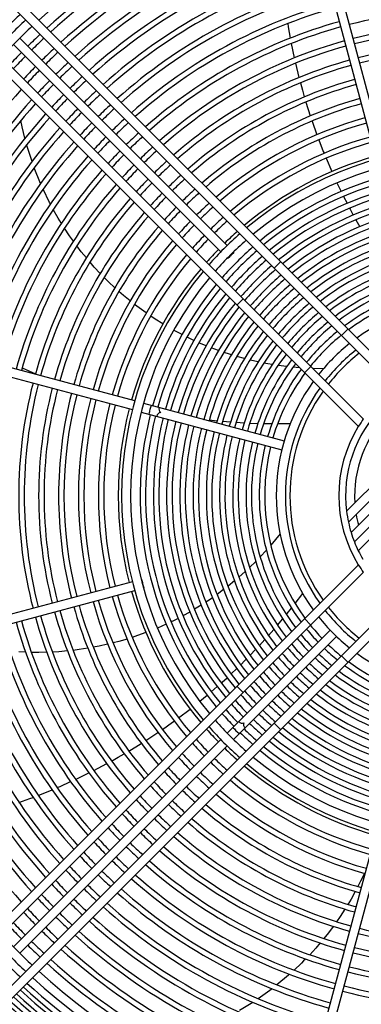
# Model space of a CAD drawing. Header units: centimetres. Extents: x -92429 to 178773, y 2337 to 428125.
# Tile 75 of 138: x 162451 to 162468, y 9265 to 9316. Entities that reach past the tile are written whole.
import ezdxf

# ---------------------------------------------------------------- set-up
doc = ezdxf.new("R2010")
doc.units = ezdxf.units.CM
doc.header["$LTSCALE"] = 50
doc.layers.add('WL_urządzenia', color=1, linetype='Continuous')

msp = doc.modelspace()

# ---------------------------------------------------------------- linework, layer by layer
at = {"layer": 'WL_urządzenia', "color": 1, "linetype": 'Continuous'}
for p, q in [((162464.966, 9322.85, 2170), (162468.853, 9308.344, 2170)), ((162469.3, 9308.464, 2170), (162465.413, 9322.97, 2170)), ((162446.143, 9320.916, 2170), (162470.172, 9296.887, 2170)), ((162469.781, 9296.622, 2170), (162445.816, 9320.588, 2170)), ((162444.242, 9319.015, 2170), (162468.208, 9295.049, 2170)), ((162467.943, 9294.659, 2170), (162443.915, 9318.687, 2170)), ((162464.324, 9315.304, 2170), (162464.35, 9315.145, 2170)), ((162464.35, 9315.145, 2170), (162464.454, 9314.559, 2170)), ((162450.273, 9314.229, 2170), (162460.893, 9303.61, 2170)), ((162461.221, 9303.937, 2170), (162450.601, 9314.557, 2170)), ((162464.507, 9314.281, 2170), (162464.661, 9313.545, 2170)), ((162464.724, 9313.27, 2170), (162464.902, 9312.543, 2170)), ((162464.973, 9312.271, 2170), (162465.078, 9311.889, 2170)), ((162465.078, 9311.889, 2170), (162465.175, 9311.553, 2170)), ((162465.255, 9311.285, 2170), (162465.48, 9310.575, 2170)), ((162450.727, 9310.01, 2170), (162450.658, 9310.346, 2170)), ((162465.568, 9310.311, 2170), (162465.571, 9310.303, 2170)), ((162465.571, 9310.303, 2170), (162465.816, 9309.611, 2170)), ((162450.866, 9309.431, 2170), (162450.727, 9310.01, 2170)), ((162465.913, 9309.35, 2170), (162466.146, 9308.754, 2170)), ((162450.984, 9309.002, 2170), (162450.956, 9309.098, 2170)), ((162451.227, 9308.237, 2170), (162450.984, 9309.002, 2170)), ((162466.146, 9308.754, 2170), (162466.184, 9308.66, 2170)), ((162466.289, 9308.403, 2170), (162466.582, 9307.723, 2170)), ((162451.663, 9307.116, 2170), (162451.339, 9307.924, 2170)), ((162466.847, 9307.145, 2170), (162467.058, 9306.704, 2170)), ((162452.131, 9306.132, 2170), (162451.794, 9306.822, 2170)), ((162452.166, 9306.065, 2170), (162452.131, 9306.132, 2170)), ((162467.182, 9306.455, 2170), (162467.364, 9306.098, 2170)), ((162452.571, 9305.339, 2170), (162452.314, 9305.789, 2170)), ((162467.493, 9305.851, 2170), (162467.523, 9305.794, 2170)), ((162467.523, 9305.794, 2170), (162467.683, 9305.497, 2170)), ((162452.654, 9305.202, 2170), (162452.571, 9305.339, 2170)), ((162452.729, 9305.08, 2170), (162452.654, 9305.202, 2170)), ((162467.818, 9305.252, 2170), (162468.016, 9304.902, 2170)), ((162453.148, 9304.44, 2170), (162452.892, 9304.822, 2170)), ((162453.345, 9304.16, 2170), (162453.148, 9304.44, 2170)), ((162453.752, 9303.622, 2170), (162453.522, 9303.92, 2170)), ((162454.01, 9303.303, 2170), (162453.752, 9303.622, 2170)), ((162461.565, 9303.593, 2170), (162461.548, 9303.61, 2170)), ((162454.419, 9302.831, 2170), (162454.199, 9303.08, 2170)), ((162461.221, 9303.282, 2170), (162461.237, 9303.265, 2170)), ((162463.624, 9302.779, 2170), (162463.952, 9303.107, 2170)), ((162454.719, 9302.508, 2170), (162454.419, 9302.831, 2170)), ((162455.143, 9302.08, 2170), (162454.919, 9302.301, 2170)), ((162455.468, 9301.773, 2170), (162455.143, 9302.08, 2170)), ((162455.913, 9301.38, 2170), (162455.679, 9301.583, 2170)), ((162456.255, 9301.098, 2170), (162455.913, 9301.38, 2170)), ((162461.723, 9300.878, 2170), (162462.051, 9301.206, 2170)), ((162456.717, 9300.74, 2170), (162456.476, 9300.924, 2170)), ((162457.076, 9300.481, 2170), (162456.717, 9300.74, 2170)), ((162457.543, 9300.166, 2170), (162457.306, 9300.323, 2170)), ((162457.931, 9299.922, 2170), (162457.543, 9300.166, 2170)), ((162456.487, 9295.978, 2170), (162441.98, 9299.865, 2170)), ((162458.911, 9299.373, 2170), (162458.481, 9299.603, 2170)), ((162467.082, 9299.321, 2170), (162467.41, 9299.649, 2170)), ((162441.86, 9299.417, 2170), (162456.367, 9295.53, 2170)), ((162459.279, 9299.19, 2170), (162459.16, 9299.248, 2170)), ((162459.521, 9299.076, 2170), (162459.279, 9299.19, 2170)), ((162460.146, 9298.804, 2170), (162459.776, 9298.961, 2170)), ((162460.785, 9298.558, 2170), (162460.406, 9298.7, 2170)), ((162461.237, 9298.403, 2170), (162461.052, 9298.464, 2170)), ((162461.441, 9298.338, 2170), (162461.237, 9298.403, 2170)), ((162462.115, 9298.144, 2170), (162461.715, 9298.255, 2170)), ((162462.809, 9297.979, 2170), (162462.397, 9298.073, 2170)), ((162450.725, 9297.68, 2170), (162451.408, 9297.372, 2170)), ((162463.309, 9297.879, 2170), (162463.1, 9297.919, 2170)), ((162463.527, 9297.842, 2170), (162463.309, 9297.879, 2170)), ((162464.274, 9297.735, 2170), (162463.829, 9297.794, 2170)), ((162464.93, 9297.671, 2170), (162464.591, 9297.701, 2170)), ((162465.181, 9297.421, 2170), (162465.509, 9297.748, 2170)), ((162466.153, 9297.626, 2170), (162465.623, 9297.634, 2170)), ((162474.504, 9297.493, 2170), (162467.337, 9290.326, 2170)), ((162467.433, 9289.766, 2170), (162475.064, 9297.397, 2170)), ((162475.584, 9297.262, 2170), (162467.568, 9289.246, 2170)), ((162467.738, 9288.761, 2170), (162476.069, 9297.092, 2170)), ((162476.524, 9296.891, 2170), (162467.939, 9288.306, 2170)), ((162456.934, 9295.858, 2170), (162464.142, 9293.927, 2170)), ((162456.814, 9295.41, 2170), (162464.022, 9293.479, 2170)), ((162459.997, 9295.037, 2170), (162460.025, 9295.034, 2170)), ((162460.305, 9295.002, 2170), (162460.709, 9294.96, 2170)), ((162460.991, 9294.934, 2170), (162461.399, 9294.901, 2170)), ((162461.684, 9294.881, 2170), (162462.095, 9294.857, 2170)), ((162462.383, 9294.844, 2170), (162462.8, 9294.829, 2170)), ((162463.091, 9294.822, 2170), (162463.15, 9294.821, 2170)), ((162463.15, 9294.821, 2170), (162463.514, 9294.817, 2170)), ((162463.81, 9294.817, 2170), (162464.453, 9294.827, 2170)), ((162463.932, 9289.174, 2170), (162463.452, 9288.588, 2170)), ((162463.23, 9288.335, 2170), (162462.911, 9287.99, 2170)), ((162443.915, 9263.56, 2170), (162467.943, 9287.589, 2170)), ((162462.689, 9287.761, 2170), (162462.369, 9287.447, 2170)), ((162468.208, 9287.199, 2170), (162444.242, 9263.233, 2170)), ((162461.982, 9287.09, 2170), (162461.822, 9286.949, 2170)), ((162462.145, 9287.238, 2170), (162461.982, 9287.09, 2170)), ((162456.367, 9286.717, 2170), (162441.86, 9282.83, 2170)), ((162456.837, 9286.844, 2170), (162456.814, 9286.837, 2170)), ((162461.596, 9286.757, 2170), (162461.268, 9286.49, 2170)), ((162441.98, 9282.383, 2170), (162456.487, 9286.27, 2170)), ((162456.934, 9286.39, 2170), (162456.957, 9286.396, 2170)), ((162461.038, 9286.312, 2170), (162460.705, 9286.065, 2170)), ((162464.703, 9285.599, 2170), (162465.091, 9286.112, 2170)), ((162445.816, 9261.66, 2170), (162469.781, 9285.626, 2170)), ((162459.893, 9285.518, 2170), (162459.548, 9285.307, 2170)), ((162460.294, 9285.779, 2170), (162460.132, 9285.671, 2170)), ((162460.471, 9285.9, 2170), (162460.294, 9285.779, 2170)), ((162470.172, 9285.36, 2170), (162446.143, 9261.332, 2170)), ((162459.306, 9285.166, 2170), (162458.954, 9284.971, 2170)), ((162464.257, 9285.036, 2170), (162464.294, 9285.081, 2170)), ((162464.294, 9285.081, 2170), (162464.521, 9285.366, 2170)), ((162458.097, 9284.543, 2170), (162457.651, 9284.346, 2170)), ((162458.468, 9284.721, 2170), (162458.349, 9284.662, 2170)), ((162458.707, 9284.841, 2170), (162458.468, 9284.721, 2170)), ((162463.804, 9284.491, 2170), (162464.072, 9284.81, 2170)), ((162465.509, 9284.499, 2170), (162465.181, 9284.827, 2170)), ((162456.63, 9283.954, 2170), (162456.361, 9283.864, 2170)), ((162457.061, 9284.11, 2170), (162456.63, 9283.954, 2170)), ((162461.221, 9278.966, 2170), (162466.497, 9284.242, 2170)), ((162461.548, 9278.638, 2170), (162466.824, 9283.914, 2170)), ((162463.344, 9283.963, 2170), (162463.616, 9284.272, 2170)), ((162454.669, 9283.417, 2170), (162454.366, 9283.357, 2170)), ((162455.102, 9283.512, 2170), (162454.669, 9283.417, 2170)), ((162455.669, 9283.657, 2170), (162455.376, 9283.579, 2170)), ((162456.094, 9283.78, 2170), (162455.669, 9283.657, 2170)), ((162462.876, 9283.45, 2170), (162463.153, 9283.75, 2170)), ((162450.898, 9283.105, 2170), (162450.556, 9283.121, 2170)), ((162451.573, 9283.094, 2170), (162451.196, 9283.096, 2170)), ((162451.983, 9283.101, 2170), (162451.573, 9283.094, 2170)), ((162452.607, 9283.133, 2170), (162452.275, 9283.113, 2170)), ((162453.046, 9283.17, 2170), (162452.607, 9283.133, 2170)), ((162453.644, 9283.241, 2170), (162453.332, 9283.201, 2170)), ((162454.086, 9283.308, 2170), (162453.644, 9283.241, 2170)), ((162462.4, 9282.951, 2170), (162462.682, 9283.243, 2170)), ((162467.41, 9282.598, 2170), (162467.082, 9282.926, 2170)), ((162461.915, 9282.465, 2170), (162462.133, 9282.68, 2170)), ((162462.133, 9282.68, 2170), (162462.202, 9282.75, 2170)), ((162461.422, 9281.992, 2170), (162461.714, 9282.269, 2170)), ((162460.92, 9281.532, 2170), (162460.968, 9281.575, 2170)), ((162460.968, 9281.575, 2170), (162461.217, 9281.802, 2170)), ((162459.821, 9280.592, 2170), (162460.197, 9280.904, 2170)), ((162460.409, 9281.084, 2170), (162460.712, 9281.347, 2170)), ((162462.051, 9281.041, 2170), (162461.723, 9281.369, 2170)), ((162458.735, 9279.747, 2170), (162459.324, 9280.196, 2170)), ((162457.907, 9279.152, 2170), (162458.429, 9279.523, 2170)), ((162458.429, 9279.523, 2170), (162458.511, 9279.582, 2170)), ((162463.952, 9279.14, 2170), (162463.624, 9279.468, 2170)), ((162457.065, 9278.59, 2170), (162457.677, 9278.995, 2170)), ((162460.893, 9278.638, 2170), (162450.273, 9268.018, 2170)), ((162456.189, 9278.046, 2170), (162456.823, 9278.435, 2170)), ((162457.058, 9278.585, 2170), (162457.065, 9278.59, 2170)), ((162450.601, 9267.691, 2170), (162461.221, 9278.31, 2170)), ((162455.645, 9277.728, 2170), (162455.948, 9277.903, 2170)), ((162454.391, 9277.05, 2170), (162455.054, 9277.399, 2170)), ((162455.3, 9277.534, 2170), (162455.645, 9277.728, 2170)), ((162453.462, 9276.595, 2170), (162454.14, 9276.923, 2170)), ((162452.662, 9276.234, 2170), (162453.206, 9276.476, 2170)), ((162451.547, 9275.775, 2170), (162452.252, 9276.059, 2170)), ((162452.514, 9276.17, 2170), (162452.662, 9276.234, 2170)), ((162450.561, 9275.412, 2170), (162451.112, 9275.61, 2170)), ((162451.112, 9275.61, 2170), (162451.28, 9275.673, 2170)), ((162468.853, 9273.904, 2170), (162464.966, 9259.397, 2170)), ((162465.413, 9259.277, 2170), (162469.3, 9273.784, 2170)), ((162468.059, 9271.377, 2170), (162467.919, 9271.102, 2170)), ((162468.251, 9271.777, 2170), (162468.059, 9271.377, 2170)), ((162467.786, 9270.851, 2170), (162467.567, 9270.461, 2170)), ((162467.567, 9270.461, 2170), (162467.406, 9270.191, 2170)), ((162467.254, 9269.946, 2170), (162467.013, 9269.577, 2170)), ((162467.013, 9269.577, 2170), (162466.825, 9269.303, 2170)), ((162466.654, 9269.066, 2170), (162466.407, 9268.738, 2170)), ((162466.407, 9268.738, 2170), (162466.174, 9268.443, 2170)), ((162465.76, 9267.954, 2170), (162465.45, 9267.613, 2170)), ((162465.984, 9268.214, 2170), (162465.76, 9267.954, 2170)), ((162465.14, 9267.291, 2170), (162465.027, 9267.178, 2170)), ((162465.24, 9267.393, 2170), (162465.14, 9267.291, 2170)), ((162465.027, 9267.178, 2170), (162464.652, 9266.819, 2170)), ((162464.363, 9266.558, 2170), (162463.775, 9266.064, 2170)), ((162464.421, 9266.609, 2170), (162464.363, 9266.558, 2170)), ((162463.522, 9265.866, 2170), (162462.816, 9265.356, 2170)), ((162462.54, 9265.171, 2170), (162461.857, 9264.751, 2170))]:
    msp.add_line(p, q, dxfattribs=at)
for points in [[(162461.565, 9303.593, -0.037253), (162461.395, 9303.435, -0.037253), (162461.237, 9303.265)], [(162461.407, 9303.423, -0.037253), (162461.565, 9303.593)], [(162461.237, 9303.265, -0.037253), (162461.407, 9303.423)], [(162457.33, 9295.752, -0.037253), (162457.262, 9295.53, -0.037253), (162457.21, 9295.304)], [(162457.747, 9295.64, 0.374287), (162457.818, 9295.381, 0.374287), (162457.627, 9295.192)], [(162467.943, 9294.659, 0.016414), (162468.208, 9295.049)], [(162468.208, 9287.199, 0.016414), (162467.943, 9287.589)], [(162456.906, 9286.622, -0.037253), (162456.837, 9286.844)], [(162456.837, 9286.844, -0.037253), (162456.889, 9286.617, -0.037253), (162456.957, 9286.396)], [(162456.957, 9286.396, -0.037253), (162456.906, 9286.622)], [(162461.816, 9279.561, 0.374287), (162462.075, 9279.493, 0.374287), (162462.144, 9279.233)], [(162461.511, 9279.256, -0.037253), (162461.668, 9279.086, -0.037253), (162461.838, 9278.928)]]:
    msp.add_lwpolyline(points, format="xyb", dxfattribs=at)
for radius, start, end in [(47.277, 319.4416, 310.5584), (42.566, 317.9961, 312.0039), (42.222, 318.0205, 311.9795), (42.012, 318.0356, 311.9644), (32.908, 47.7448, 132.2552), (32.329, 105.4107, 132.206), (32.051, 105.4143, 132.1817), (31.31, 105.4241, 132.1149), (31.032, 105.4279, 132.0891), (30.291, 105.4384, 132.0178), (30.013, 105.4424, 131.9901), (29.272, 105.4536, 131.9139), (28.994, 105.458, 131.8843), (28.253, 105.47, 131.8025), (27.975, 105.4747, 131.7707), (27.234, 105.4876, 131.6827), (26.956, 105.4926, 131.6484), (26.215, 105.5065, 131.5536), (33.769, 133.1123, 134.6068), (25.937, 105.512, 131.5166), (24.918, 75.5329, 104.4671), (33.372, 133.0898, 136.9102), (25.196, 105.527, 131.414), (24.177, 75.5492, 104.4508), (32.908, 133.0629, 136.9371), (32.329, 133.0281, 134.5893), (24.918, 105.5329, 131.374), (23.899, 75.5556, 104.4444), (32.051, 133.011, 134.5857), (24.177, 105.5492, 131.2627), (23.158, 75.5734, 104.4266), (32.329, 135.4107, 136.9719), (31.31, 132.9639, 134.5759), (31.032, 132.9457, 134.5721), (23.899, 105.5556, 131.2191), (22.88, 75.5804, 104.4196), (32.051, 135.4143, 136.989), (30.291, 132.8954, 134.5616), (23.158, 105.5734, 131.098), (22.88, 105.5804, 131.0505), (31.31, 135.4241, 137.0361), (31.032, 135.4279, 137.0543), (30.013, 132.8759, 134.5576), (30.291, 135.4384, 137.1046), (30.013, 135.4424, 137.1241), (29.272, 132.8221, 134.5464), (28.994, 132.8012, 134.542), (22.139, 105.5998, 130.9181), (21.861, 105.6074, 130.8661), (31.032, 137.9109, 164.5721), (29.272, 135.4536, 137.1779), (28.253, 132.7435, 134.53), (27.975, 132.7211, 134.5253), (30.291, 137.9822, 164.5616), (30.013, 138.0099, 164.5576), (28.994, 135.458, 137.1988), (27.234, 132.659, 134.5124), (21.12, 105.6287, 130.7208), (20.842, 105.6371, 130.6636), (29.272, 138.0861, 164.5464), (28.253, 135.47, 137.2565), (27.975, 135.4747, 137.2789), (26.956, 132.6349, 134.5074), (28.994, 138.1157, 164.542), (27.234, 135.4876, 137.341), (26.215, 132.568, 134.4935), (25.937, 132.5419, 134.488), (20.101, 105.6606, 130.5034), (19.823, 105.6699, 130.4402), (28.253, 138.1975, 164.53), (27.975, 138.2293, 164.5253), (26.956, 135.4926, 137.3651), (25.196, 132.4696, 134.473), (27.234, 138.3173, 164.5124), (26.215, 135.5065, 137.432), (25.937, 135.512, 137.4581), (24.918, 132.4413, 134.4671), (19.082, 105.6959, 130.2628), (18.804, 105.7062, 130.1926), (26.956, 138.3516, 164.5074), (25.196, 135.527, 137.5304), (24.177, 132.3628, 134.4508), (23.899, 132.3321, 134.4444), (17.891, 50.0533, 129.9467), (26.215, 138.4464, 164.4935), (25.937, 138.4834, 164.488), (24.918, 135.5329, 137.5587), (23.158, 132.2467, 134.4266), (18.063, 105.7351, 129.9949), (17.428, 50.1881, 129.8119), (25.196, 138.586, 164.473), (24.177, 135.5492, 137.6372), (23.899, 135.5556, 137.6679), (22.88, 132.2132, 134.4196), (24.918, 138.626, 164.4671), (23.158, 135.5734, 137.7533), (22.88, 135.5804, 137.7868), (22.139, 132.1199, 134.4002), (21.861, 132.0832, 134.3926), (16.94, 105.7839, 129.6621), (16.662, 105.797, 129.5728), (24.177, 138.7373, 164.4508), (23.899, 138.7809, 164.4444), (22.139, 135.5998, 137.8801), (21.12, 131.9808, 134.3713), (20.842, 131.9405, 134.3629), (16.262, 105.8165, 129.439), (23.158, 138.902, 164.4266), (22.88, 138.9495, 164.4196), (21.861, 135.6074, 137.9168), (20.101, 131.8276, 134.3394), (15.984, 105.8307, 129.342), (15.585, 105.852, 129.1964), (22.139, 139.0819, 164.4002), (21.12, 135.6287, 138.0192), (20.842, 135.6371, 138.0595), (19.823, 131.783, 134.3301), (15.307, 105.8675, 129.0906), (21.861, 139.1339, 164.3926), (20.101, 135.6606, 138.1724), (19.082, 131.658, 134.3041), (18.804, 131.6085, 134.2938), (14.907, 105.8908, 128.9317), (14.629, 105.9077, 128.8158), (21.12, 139.2792, 164.3713), (20.842, 139.3364, 164.3629), (19.823, 135.6699, 138.217), (18.063, 131.4692, 134.2649), (14.23, 105.9332, 128.6415), (20.101, 139.4966, 164.3394), (19.082, 135.6959, 138.342), (18.804, 135.7062, 138.3915), (17.891, 131.4353, 138.5647), (17.428, 131.3403, 138.6597), (13.951, 105.9518, 128.5142), (13.552, 105.9799, 128.3222), (19.823, 139.5598, 164.3301), (18.063, 135.7351, 138.5308), (16.94, 131.2348, 138.7652), (16.662, 131.1719, 138.8281), (13.274, 106.0004, 128.1816), (19.082, 139.7372, 164.3041), (18.804, 139.8074, 164.2938), (16.262, 131.0777, 138.9223), (15.984, 131.0093, 138.9907), (12.874, 106.0314, 127.969), (12.596, 106.0542, 127.8129), (17.891, 140.0533, 219.9467), (18.063, 140.0051, 164.2649), (15.585, 130.9069, 139.0931), (15.307, 130.8324, 139.1676), (12.197, 106.0887, 127.5762), (11.919, 106.1142, 127.402), (17.428, 140.1881, 219.8119), (14.907, 130.7205, 139.2795), (14.629, 130.639, 139.361), (11.519, 106.1528, 127.1369), (16.94, 140.3379, 164.2161), (16.662, 140.4272, 164.203), (14.23, 130.5163, 139.4837), (13.951, 130.4267, 139.5733), (11.241, 106.1813, 126.9411), (16.262, 140.561, 164.1835), (15.984, 140.658, 164.1693), (13.552, 130.2916, 139.7084), (13.274, 130.1927, 139.8073), (10.842, 106.2249, 126.642), (10.563, 106.2571, 126.4203), (9.967, 54.0971, 125.9029), (15.585, 140.8036, 164.148), (15.307, 140.9094, 164.1325), (12.874, 130.0432, 139.9568), (12.596, 129.9335, 140.0665), (14.907, 141.0683, 164.1092), (14.629, 141.1842, 164.0923), (12.197, 129.7671, 140.2329), (11.919, 129.6446, 140.3554), (14.23, 141.3585, 164.0668), (13.951, 141.4858, 164.0482), (11.519, 129.4583, 140.5417), (11.241, 129.3208, 140.6792), (13.552, 141.6778, 164.0201), (13.274, 141.8184, 163.9996), (12.874, 142.031, 163.9686), (10.842, 129.1108, 140.8892), (10.563, 128.9552, 141.0448), (12.596, 142.1871, 163.9458), (12.197, 142.4238, 163.9113), (9.967, 128.5921, 141.4079), (9.504, 128.2782, 141.7218), (11.919, 142.598, 163.8858), (11.519, 142.8631, 163.8472), (9.27, 128.1079, 141.8921), (11.241, 143.0589, 163.8187), (10.842, 143.358, 163.7751), (6.418, 82.8711, 187.1289), (10.563, 143.5797, 163.7429), (5.955, 86.4231, 183.5769), (23.158, 165.5734, 194.4266), (22.88, 165.5804, 194.4196), (22.139, 165.5998, 194.4002), (21.861, 165.6074, 194.3926), (9.967, 144.0971, 215.9029), (9.504, 144.5449, 215.4551), (21.12, 165.6287, 194.3713), (20.842, 165.6371, 194.3629), (20.101, 165.6606, 194.3394), (19.823, 165.6699, 194.3301), (9.27, 144.7878, 215.2122), (19.082, 165.6959, 194.3041), (18.804, 165.7062, 194.2938), (18.063, 165.7351, 194.2649), (16.94, 165.7839, 219.6621), (16.662, 165.797, 219.5728), (16.262, 165.8165, 219.439), (15.984, 165.8307, 219.342), (15.585, 165.852, 219.1964), (15.307, 165.8675, 219.0906), (14.907, 165.8908, 218.9317), (14.629, 165.9077, 218.8158), (14.23, 165.9332, 218.6415), (13.951, 165.9518, 218.5142), (6.77, 148.461, 211.539), (13.552, 165.9799, 218.3222), (13.274, 166.0004, 218.1816), (12.874, 166.0314, 217.969), (12.596, 166.0542, 217.8129), (12.197, 166.0887, 217.5762), (11.919, 166.1142, 217.402), (11.519, 166.1528, 217.1369), (11.241, 166.1813, 216.9411), (10.842, 166.2249, 216.642), (10.563, 166.2571, 216.4203), (6.419, 187.1365, 192.2092), (5.955, 189.2833, 194.6062), (6.418, 192.2029, 197.0018), (6.419, 197.007, 201.5996), (6.418, 201.5954, 206.0345), (6.419, 206.0378, 210.3606), (19.082, 195.6959, 220.2628), (18.804, 195.7062, 220.1926), (18.063, 195.7351, 219.9949), (21.12, 195.6287, 220.7208), (20.842, 195.6371, 220.6636), (20.101, 195.6606, 220.5034), (19.823, 195.6699, 220.4402), (22.88, 195.5804, 221.0505), (22.139, 195.5998, 220.9181), (21.861, 195.6074, 220.8661), (9.504, 218.2782, 231.7218), (9.27, 218.1079, 231.8921), (24.918, 195.5329, 221.374), (24.177, 195.5492, 221.2627), (23.899, 195.5556, 221.2191), (23.158, 195.5734, 221.098), (10.563, 218.9552, 223.7429), (9.967, 218.5921, 231.4079), (26.956, 195.4926, 221.6484), (26.215, 195.5065, 221.5536), (25.937, 195.512, 221.5166), (25.196, 195.527, 221.414), (11.241, 219.3208, 223.8187), (10.842, 219.1108, 223.7751), (28.253, 195.47, 221.8025), (27.975, 195.4747, 221.7707), (27.234, 195.4876, 221.6827), (11.919, 219.6446, 223.8858), (11.519, 219.4583, 223.8472), (10.563, 226.2571, 231.0448), (30.291, 195.4384, 222.0178), (30.013, 195.4424, 221.9901), (29.272, 195.4536, 221.9139), (28.994, 195.458, 221.8843), (12.596, 219.9335, 223.9458), (12.197, 219.7671, 223.9113), (11.241, 226.1813, 230.6792), (10.842, 226.2249, 230.8892), (9.967, 234.0971, 305.9029), (31.032, 195.4279, 222.0891), (13.274, 220.1927, 223.9996), (12.874, 220.0432, 223.9686), (11.919, 226.1142, 230.3554), (11.519, 226.1528, 230.5417), (10.842, 233.358, 283.7751), (10.563, 233.5797, 283.7429), (13.951, 220.4267, 224.0482), (13.552, 220.2916, 224.0201), (12.596, 226.0542, 230.0665), (12.197, 226.0887, 230.2329), (11.519, 232.8631, 283.8472), (11.241, 233.0589, 283.8187), (14.907, 220.7205, 224.1092), (14.629, 220.639, 224.0923), (14.23, 220.5163, 224.0668), (13.274, 226.0004, 229.8073), (12.874, 226.0314, 229.9568), (12.197, 232.4238, 283.9113), (11.919, 232.598, 283.8859), (15.585, 220.9069, 224.148), (15.307, 220.8324, 224.1325), (14.23, 225.9332, 229.4837), (13.951, 225.9518, 229.5733), (13.552, 225.9799, 229.7084), (12.874, 232.031, 283.9686), (12.596, 232.1871, 283.9458), (16.262, 221.0777, 224.1835), (15.984, 221.0093, 224.1693), (14.907, 225.8908, 229.2795), (14.629, 225.9077, 229.361), (13.552, 231.6778, 284.0201), (13.274, 231.8184, 283.9996), (16.94, 221.2348, 224.2161), (16.662, 221.1719, 224.203), (15.585, 225.852, 229.0931), (15.307, 225.8675, 229.1676), (14.23, 231.3585, 284.0668), (13.951, 231.4858, 284.0482), (17.428, 221.3403, 228.6597), (16.262, 225.8165, 228.9223), (15.984, 225.8307, 228.9907), (14.907, 231.0683, 284.1092), (14.629, 231.1842, 284.0923), (18.063, 221.4692, 224.2649), (17.891, 221.4353, 228.5647), (16.94, 225.7839, 228.7652), (16.662, 225.797, 228.8281), (15.585, 230.8036, 284.148), (15.307, 230.9094, 284.1325), (19.082, 221.658, 224.3041), (18.804, 221.6085, 224.2938), (16.262, 230.561, 284.1835), (15.984, 230.658, 284.1693), (19.823, 221.783, 224.3301), (18.063, 225.7351, 228.5308), (16.94, 230.3379, 284.2161), (16.662, 230.4272, 284.203), (20.101, 221.8276, 224.3394), (19.082, 225.6959, 228.342), (18.804, 225.7062, 228.3915), (17.891, 230.0533, 309.9467), (17.428, 230.1881, 309.8119), (21.12, 221.9808, 224.3713), (20.842, 221.9405, 224.3629), (19.823, 225.6699, 228.217), (18.063, 230.0051, 254.2649), (21.861, 222.0832, 224.3926), (20.101, 225.6606, 228.1724), (19.082, 229.7372, 254.3041), (18.804, 229.8074, 254.2938), (22.139, 222.1199, 224.4002), (21.12, 225.6287, 228.0192), (20.842, 225.6371, 228.0595), (20.101, 229.4966, 254.3394), (19.823, 229.5598, 254.3301), (23.158, 222.2467, 224.4266), (22.88, 222.2132, 224.4196), (21.861, 225.6074, 227.9168), (24.177, 222.3628, 224.4508), (23.899, 222.3321, 224.4444), (22.139, 225.5998, 227.8801), (21.12, 229.2792, 254.3713), (20.842, 229.3364, 254.3629), (23.158, 225.5734, 227.7533), (22.88, 225.5804, 227.7868), (22.139, 229.0819, 254.4002), (21.861, 229.1339, 254.3926), (25.196, 222.4696, 224.473), (24.918, 222.4413, 224.4671), (24.177, 225.5492, 227.6372), (23.899, 225.5556, 227.6679), (22.88, 228.9495, 254.4196), (26.215, 222.568, 224.4935), (25.937, 222.5419, 224.488), (24.918, 225.5329, 227.5587), (23.158, 228.902, 254.4266), (26.956, 222.6349, 224.5074), (25.196, 225.527, 227.5304), (24.177, 228.7373, 254.4508), (23.899, 228.7809, 254.4444), (27.234, 222.659, 224.5124), (26.215, 225.5065, 227.432), (25.937, 225.512, 227.4581), (24.918, 228.626, 254.4671), (28.253, 222.7435, 224.53), (27.975, 222.7211, 224.5253), (26.956, 225.4926, 227.3651), (25.196, 228.586, 254.473), (28.994, 222.8012, 224.542), (27.234, 225.4876, 227.341), (26.215, 228.4464, 254.4935), (25.937, 228.4834, 254.488), (29.272, 222.8221, 224.5464), (28.253, 225.47, 227.2565), (27.975, 225.4747, 227.2789), (26.956, 228.3516, 254.5074), (30.291, 222.8954, 224.5616), (30.013, 222.8759, 224.5576), (28.994, 225.458, 227.1988), (27.234, 228.3173, 254.5124), (31.31, 222.9639, 224.5759), (31.032, 222.9457, 224.5721), (29.272, 225.4536, 227.1779), (28.253, 228.1975, 254.53), (27.975, 228.2293, 254.5253), (30.291, 225.4384, 227.1046), (30.013, 225.4424, 227.1241), (29.272, 228.0861, 254.5464), (28.994, 228.1157, 254.542), (32.329, 223.0281, 224.5893), (32.051, 223.011, 224.5857), (31.31, 225.4241, 227.0361), (31.032, 225.4279, 227.0543), (30.013, 228.0099, 254.5576), (22.88, 255.5804, 284.4196), (33.372, 223.0898, 226.9102), (32.908, 223.0629, 226.9371), (32.051, 225.4143, 226.989), (30.291, 227.9822, 254.5616), (23.158, 255.5734, 284.4266), (32.329, 225.4107, 226.9719), (31.31, 227.8851, 254.5759), (31.032, 227.9109, 254.5721), (23.899, 255.5556, 284.4444), (32.051, 227.8183, 254.5857), (24.177, 255.5492, 284.4508), (33.769, 225.3932, 226.8877), (32.908, 227.7448, 312.2552), (32.329, 227.794, 254.5893), (24.918, 255.5329, 284.4671), (33.372, 227.7066, 312.2934), (25.196, 255.527, 284.473), (34.26, 227.6364, 254.6124), (34.048, 227.6529, 254.61), (33.769, 227.6748, 254.6068), (25.937, 255.512, 284.488), (35.029, 227.5785, 254.6209), (34.751, 227.5992, 254.6179), (34.538, 227.6152, 254.6155), (26.215, 255.5065, 284.4935), (35.242, 227.5629, 254.6232)]:
    msp.add_arc((162473.707, 9291.124, 2170), radius, start, end, dxfattribs=at)

doc.saveas('drawing.dxf')
